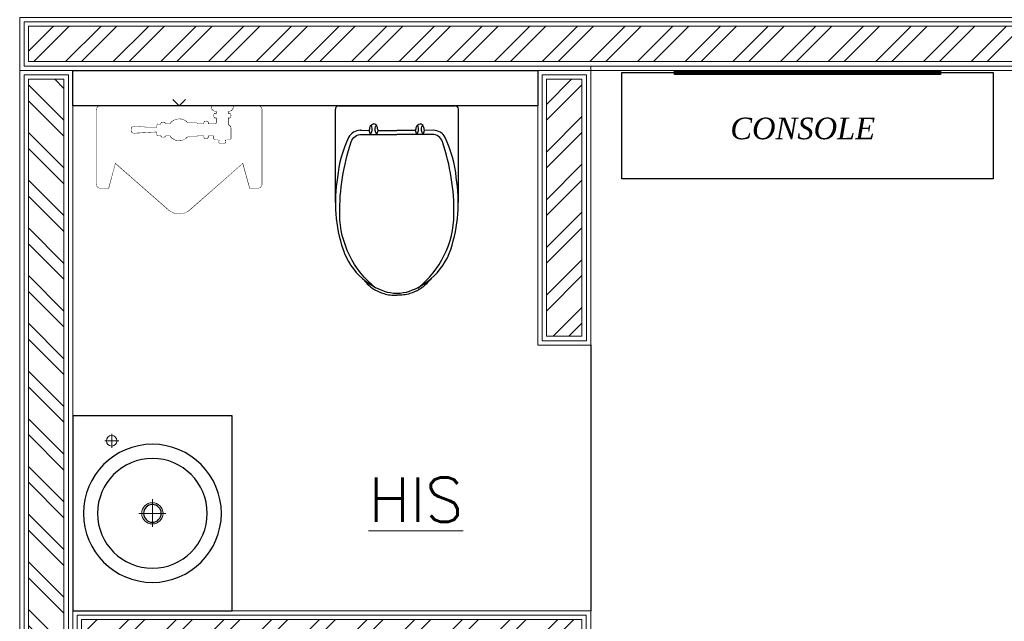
# Model space of a CAD drawing. Header units: inches. Extents: x -1008743 to -388065, y -1380311 to -642022.
# Tile 12 of 85: x -526899 to -524117, y -683979 to -682280. Entities that reach past the tile are written whole.
import ezdxf

# ---------------------------------------------------------------- set-up
doc = ezdxf.new("R2010")
doc.units = ezdxf.units.IN
doc.header["$LTSCALE"] = 1000
doc.header["$MEASUREMENT"] = 0
for name, color, linetype, lineweight in [('01_WALL-INTERNAL', 250, 'Continuous', 13), ('A-HATCH', 15, 'Continuous', 0), ('CT-FIXTURE', 1, 'Continuous', 0), ('Finishes', 5, 'Continuous', 13), ('MEI- EXISTING WALLS', 1, 'Continuous', 15), ('TXT', 6, 'Continuous', 20), ('WALL NEW', 6, 'Continuous', 13)]:
    doc.layers.add(name, color=color, linetype=linetype, lineweight=lineweight)
doc.layers.add('cad-block.com', color=250, linetype='Continuous')
doc.layers.add('Equipment Name', color=7, linetype='Continuous')
doc.layers.add('WIPEOUT', color=7, linetype='Continuous', true_color=0xffffff)
doc.styles.get("Standard").update_dxf_attribs({"font": 'txt.shx'})
doc.styles.add('style 2', font='arial.ttf', dxfattribs={"height": 25})

# ---------------------------------------------------------------- blocks, each defined once
blk = doc.blocks.new('*U255')
at = {"layer": 'A-HATCH', "lineweight": -2, "true_color": 0x939598}
h = blk.add_hatch(dxfattribs=at)
h.set_pattern_fill('ANSI32', color=252, scale=0.4)
h.set_pattern_definition([(45, (-610.171, 0), (-2.694077, 2.694077), []), (45, (-608.375, 0), (-2.694077, 2.694077), [])])
h.paths.add_polyline_path([(-310.44, 1), (-310.44, 5), (-245.4, 5), (-245.4, 1)])
at = {"layer": 'Finishes'}
blk.add_lwpolyline([(-311.44, 6), (-244.4, 6), (-244.4, 0), (-311.44, 0)], close=True, dxfattribs=at)
at = {"layer": 'WALL NEW'}
for points in [[(-310.94, 5.5), (-244.9, 5.5), (-244.9, 0.5), (-310.94, 0.5)], [(-310.44, 5), (-245.4, 5), (-245.4, 1), (-310.44, 1)]]:
    blk.add_lwpolyline(points, close=True, dxfattribs=at)
blk = doc.blocks.new('*U257')
at = {"layer": 'A-HATCH', "lineweight": -2, "true_color": 0x939598}
h = blk.add_hatch(dxfattribs=at)
h.set_pattern_fill('ANSI32', color=252, scale=0.4)
h.set_pattern_definition([(45, (-553.358, 0), (-2.694077, 2.694077), []), (45, (-551.562, 0), (-2.694077, 2.694077), [])])
h.paths.add_polyline_path([(-277.79, 1), (-277.79, 5), (-221.23, 5), (-221.23, 1)])
at = {"layer": 'Finishes'}
blk.add_lwpolyline([(-278.79, 6), (-220.23, 6), (-220.23, 0), (-278.79, 0)], close=True, dxfattribs=at)
at = {"layer": 'WALL NEW'}
for points in [[(-278.29, 5.5), (-220.73, 5.5), (-220.73, 0.5), (-278.29, 0.5)], [(-277.79, 5), (-221.23, 5), (-221.23, 1), (-277.79, 1)]]:
    blk.add_lwpolyline(points, close=True, dxfattribs=at)
blk = doc.blocks.new('*U262')
at = {"layer": 'A-HATCH', "lineweight": -2, "true_color": 0x939598}
h = blk.add_hatch(dxfattribs=at)
h.set_pattern_fill('ANSI32', color=252, scale=0.4)
h.set_pattern_definition([(45, (-472.3287, 0), (-2.694077, 2.694077), []), (45, (-470.5327, 0), (-2.694077, 2.694077), [])])
h.paths.add_polyline_path([(-269.02, 1), (-269.02, 5), (-148.98, 5), (-148.98, 1)])
at = {"layer": 'Finishes'}
blk.add_lwpolyline([(-270.02, 6), (-147.98, 6), (-147.98, 0), (-270.02, 0)], close=True, dxfattribs=at)
at = {"layer": 'WALL NEW'}
for points in [[(-269.52, 5.5), (-148.48, 5.5), (-148.48, 0.5), (-269.52, 0.5)], [(-269.02, 5), (-148.98, 5), (-148.98, 1), (-269.02, 1)]]:
    blk.add_lwpolyline(points, close=True, dxfattribs=at)
blk = doc.blocks.new('*U269')
at = {"layer": 'A-HATCH', "lineweight": -2, "true_color": 0x939598}
h = blk.add_hatch(dxfattribs=at)
h.set_pattern_fill('ANSI32', color=252, scale=0.4)
h.set_pattern_definition([(45, (-682.4623, 0), (-2.694077, 2.694077), []), (45, (-680.6662, 0), (-2.694077, 2.694077), [])])
h.paths.add_polyline_path([(-328.58, 1), (-328.58, 5), (-299.55, 5), (-299.55, 1)])
at = {"layer": 'Finishes'}
blk.add_lwpolyline([(-329.58, 6), (-298.55, 6), (-298.55, 0), (-329.58, 0)], close=True, dxfattribs=at)
at = {"layer": 'WALL NEW'}
for points in [[(-329.08, 5.5), (-299.05, 5.5), (-299.05, 0.5), (-329.08, 0.5)], [(-328.58, 5), (-299.55, 5), (-299.55, 1), (-328.58, 1)]]:
    blk.add_lwpolyline(points, close=True, dxfattribs=at)
blk = doc.blocks.new('CLOSS-001')
at = {"layer": 'Defpoints'}
for p, q in [((-7.1, 7.1), (7.1, -7.1)), ((7.1, 7.1), (-7.1, -7.1))]:
    blk.add_line(p, q, dxfattribs=at)
blk = doc.blocks.new('*U279')
at = {"color": 0, "linetype": 'ByBlock', "lineweight": -2}
blk.add_line((-181.2, -77.5), (-181.2, -92.5), dxfattribs=at)
at = {"color": 0, "linetype": 'ByBlock'}
for p, q in [((-170.2, -101.3), (-170.2, -68.7)), ((-158.7, -68.7), (-158.7, -101.3)), ((8.6, -113.4), (-8.6, -113.4))]:
    blk.add_line(p, q, dxfattribs=at)
at = {"color": 8, "linetype": 'ByBlock', "lineweight": -2}
blk.add_line((9, -116.3), (-9, -116.3), dxfattribs=at)
at = {"color": 0, "linetype": 'ByBlock'}
for points in [[(30, -18.6), (-30, -18.6), (-30, -21.1, 0.414214), (-17.5, -33.6), (17.5, -33.6, 0.414214), (30, -21.1)], [(-20.5, -51.5, -0.565217), (-20.5, -40), (20.5, -40, -0.565217), (20.5, -51.5)], [(-50.8, -64.5, -0.565217), (-39.3, -64.5), (-39.3, -105.5, -0.565217), (-50.8, -105.5)]]:
    blk.add_lwpolyline(points, format="xyb", close=True, dxfattribs=at)
for points in [[(16, -51.5), (16, -69, 0.146394), (17.8, -72.3), (22.6, -77.1, -0.200581), (23.5, -79.3), (23.5, -100.4), (23.5, -109.1, -0.317388), (21.4, -111.3), (9.4, -113.4), (8.6, -113.4, 0.811394), (9, -116.3), (9, -119.7, -0.414214), (7.3, -121.4), (7.3, -121.4), (-7.3, -121.4, -0.414214), (-9, -119.7), (-9, -116.3, 0.811394), (-8.6, -113.4), (-9.4, -113.4), (-21.4, -111.3, -0.317388), (-23.5, -109.1), (-23.5, -103.5, 0.414214), (-26, -101), (-39.3, -101), (-39.3, -69), (-19, -69, 0.414214), (-16, -66), (-16, -51.5)], [(-142.7, -101), (-158.7, -101), (-158.7, -102.5, -0.565217), (-170.2, -102.5), (-170.2, -101.3, 0.344553), (-172.3, -100), (-179.3, -100.5, -0.393947), (-181.2, -99.1), (-181.2, -92.5, 0.334239), (-184.3, -90.5), (-245.4, -94, -0.412164), (-252.8, -87.1), (-252.8, -82.9), (-252.8, -82.9, -0.412164), (-245.4, -76), (-184.3, -79.5, 0.334239), (-181.2, -77.5), (-181.2, -70.9, -0.393947), (-179.3, -69.5), (-172.3, -70, 0.344553), (-170.2, -68.7), (-170.2, -67.5, -0.565217), (-158.7, -67.5), (-158.7, -69), (-142.7, -69)]]:
    blk.add_lwpolyline(points, format="xyb", dxfattribs=at)
for points in [[(16, -33.6), (16, -40), (-16, -40), (-16, -33.6)], [(-99.5, -66.3), (-70.7, -66.3), (-70.7, -103.7), (-99.5, -103.7)]]:
    blk.add_lwpolyline(points, dxfattribs=at)
at = {"color": 8, "linetype": 'ByBlock', "lineweight": -2}
blk.add_lwpolyline([(-109.8, -85), (-114.9, -76.1), (-125.1, -76.1), (-130.2, -85), (-125.1, -93.9), (-114.9, -93.9)], close=True, dxfattribs=at)
at = {"color": 0, "linetype": 'ByBlock'}
blk.add_lwpolyline([(-70.7, -69), (-50.8, -69), (-50.8, -101), (-70.7, -101)], close=True, dxfattribs=at)
for radius in [27.8, 8.25]:
    blk.add_circle((-120, -85), radius, dxfattribs=at)
at = {"color": 8, "linetype": 'ByBlock', "lineweight": -2}
blk.add_circle((-120, -85), 10.2, dxfattribs=at)
at = {"color": 0, "linetype": 'ByBlock'}
for start, end in [(38.6822, 147.769), (212.231, 321.3178)]:
    blk.add_arc((-120, -85), 30, start, end, dxfattribs=at)
at = {"color": 8, "linetype": 'ByBlock', "lineweight": -2, "extrusion": (0, 0, -1)}
for centre, major_axis, start_param, end_param in [((-26, -45.8), (10, 0), -1.134291, 1.134291), ((-45, -59), (0, 10), 2.007302, 4.275884), ((-164.5, -108), (0, 10), -1.134291, 1.134291), ((10.5, -118.9), (4.58, 0), 2.053253, 4.370341)]:
    blk.add_ellipse(centre, major_axis=major_axis, ratio=0.525, start_param=start_param, end_param=end_param, dxfattribs=at)
at = {"color": 8, "linetype": 'ByBlock', "lineweight": -2}
for centre, major_axis in [((0, -45.8), (-10, 0)), ((-164.5, -85), (0, -10)), ((-45, -85), (0, 10)), ((0, -118.9), (4.58, 0))]:
    blk.add_ellipse(centre, major_axis=major_axis, ratio=0.525, dxfattribs=at)
for centre, major_axis, start_param, end_param in [((26, -45.8), (-10, 0), -1.134291, 1.134291), ((-164.5, -62), (0, 10), 2.007302, 4.275884), ((-45, -111), (0, 10), -1.134291, 1.134291), ((-10.5, -118.9), (4.58, 0), -1.088339, 1.228749)]:
    blk.add_ellipse(centre, major_axis=major_axis, ratio=0.525, start_param=start_param, end_param=end_param, dxfattribs=at)
blk.add_wipeout([(0, -18.6), (30, -18.6), (30, -21.1), (29, -25.9), (26.3, -29.9), (22.2, -32.7), (17.5, -33.6), (16, -33.6), (16, -40), (20.5, -40), (22.8, -42.2), (23.7, -45.8), (22.9, -49.1), (20.5, -51.5), (16, -51.5), (16, -69), (16.6, -70.8), (17.8, -72.3), (22.6, -77.1), (23.3, -78.1), (23.5, -79.3), (23.5, -109.1), (22.8, -110.5), (21.4, -111.3), (9.4, -113.4), (8.6, -113.4), (7.8, -114), (7.6, -115), (8, -115.9), (9, -116.3), (9, -119.7), (8.8, -120.4), (8.5, -120.9), (8, -121.3), (7.3, -121.4), (0, -121.4), (-7.3, -121.4), (-8.1, -121.2), (-8.5, -120.9), (-8.8, -120.4), (-9, -119.7), (-9, -116.3), (-8, -115.9), (-7.6, -115), (-7.8, -114), (-8.6, -113.4), (-9.4, -113.4), (-21.4, -111.3), (-22.8, -110.5), (-23.5, -109.1), (-23.5, -103.5), (-24.2, -101.7), (-26, -101), (-39.3, -101), (-39.3, -105.5), (-41.6, -107.8), (-45, -108.7), (-48.2, -108), (-50.8, -105.5), (-50.8, -101), (-70.7, -101), (-70.7, -103.7), (-96.6, -103.7), (-104.3, -110.5), (-111.6, -113.8), (-120, -115), (-131.5, -112.7), (-139.9, -107.5), (-145.4, -101), (-158.7, -101), (-158.7, -101.8), (-158.7, -102.5), (-161, -104.7), (-164.5, -105.8), (-167.7, -104.9), (-170.2, -102.5), (-170.2, -101.3), (-171, -100.3), (-172.1, -100), (-179.3, -100.5), (-180.5, -100.2), (-181.2, -99.1), (-181.2, -92.5), (-182.4, -91), (-184.1, -90.5), (-214.8, -92.2), (-245.4, -94), (-248.2, -93.5), (-250.5, -92), (-252, -90.1), (-252.8, -87.1), (-252.8, -82.9), (-252, -79.9), (-250.5, -78), (-248.3, -76.5), (-245.4, -76), (-214.8, -77.8), (-184.3, -79.5), (-182.4, -79), (-181.2, -77.5), (-181.2, -70.9), (-180.5, -69.8), (-179.3, -69.5), (-172.3, -70), (-171, -69.7), (-170.2, -68.7), (-170.2, -67.5), (-167.6, -65), (-164.5, -64.2), (-161.1, -65.2), (-158.7, -67.5), (-158.7, -69), (-145.4, -69), (-138.4, -61.3), (-130.7, -57), (-120, -55), (-109.4, -56.9), (-102.4, -60.7), (-96.6, -66.3), (-70.7, -66.3), (-70.7, -69), (-50.8, -69), (-50.8, -64.5), (-48.2, -62), (-45, -61.2), (-41.6, -62.2), (-39.3, -64.5), (-39.3, -69), (-19, -69), (-16.9, -68.1), (-16, -66), (-16, -51.5), (-20.5, -51.5), (-23, -48.9), (-23.8, -45.8), (-22.8, -42.3), (-20.5, -40), (-16, -40), (-16, -33.6), (-17.5, -33.6), (-22.3, -32.6), (-26.3, -29.9), (-28.9, -26.1), (-30, -21.1), (-30, -18.6)]).dxf.layer = 'WIPEOUT'
blk = doc.blocks.new('TF6500P-Washbrook')
at = {"color": 0, "linetype": 'ByBlock'}
blk.add_lwpolyline([(0.0287, -0.289), (0.1776, -0.1587), (0.1968, -0.229), (0.2179, -0.229, 0.414214), (0.23, -0.2169), (0.23, -0.0121, 0.414214), (0.2179, 0), (0, 0), (-0.2179, 0, 0.414214), (-0.23, -0.0121), (-0.23, -0.2169, 0.414214), (-0.2179, -0.229), (-0.1968, -0.229), (-0.1776, -0.1587), (-0.0287, -0.289, 0.177515), (0, -0.3, 0.177515)], format="xyb", close=True, dxfattribs=at)
at = {"color": 8, "linetype": 'ByBlock'}
for points in [[(-0.1681, -0.1276), (-0.1948, -0.1916), (-0.1968, -0.229)], [(0.1681, -0.1276), (0.1948, -0.1916), (0.1968, -0.229)], [(-0.23, -0.1916), (-0.1948, -0.1916)], [(0.23, -0.1916), (0.1948, -0.1916)]]:
    blk.add_lwpolyline(points, dxfattribs=at)
for points in [[(-0.1776, -0.1587), (-0.1681, -0.1276, -0.248193), (-0.1554, -0.114), (0, -0.114)], [(0.1614, -0.1173), (0.0211, -0.2392, -0.169904), (0, -0.2476, -0.169904), (-0.0211, -0.2392), (-0.1614, -0.1173)], [(-0.0313, -0.114), (-0.0313, -0.1503, 0.333704), (0, -0.176, -0.790164)], [(-0.0025, -0.114), (0.1554, -0.114, -0.248193), (0.1681, -0.1276), (0.1776, -0.1587)], [(0.0313, -0.114), (0.0313, -0.1503, -0.333704), (0, -0.176, 0.790164)]]:
    blk.add_lwpolyline(points, format="xyb", dxfattribs=at)
for centre, radius in [((0, -0.0664), 0.0226), ((-0.0152, -0.1268), 0.00534), ((-0.0001, -0.1424), 0.0124), ((0.0007, -0.1204), 0.00534), ((0.0165, -0.1271), 0.00534), ((-0.0219, -0.1426), 0.00534), ((-0.0155, -0.1585), 0.00534), ((0.0003, -0.1652), 0.00534), ((0.0162, -0.1588), 0.00534), ((0.0229, -0.143), 0.00534)]:
    blk.add_circle(centre, radius, dxfattribs=at)
at = {"layer": 'Defpoints', "xscale": 0.0025, "yscale": 0.0025, "zscale": 0.0025}
blk.add_blockref('CLOSS-001', (0, 0), dxfattribs=at)
blk.add_wipeout([(0, 0), (0.2179, 0), (0.221, -0.0004), (0.2232, -0.0012), (0.225, -0.0023), (0.2265, -0.0035), (0.2279, -0.0052), (0.2289, -0.007), (0.2297, -0.0095), (0.23, -0.0121), (0.23, -0.2169), (0.2297, -0.2194), (0.2291, -0.2215), (0.2279, -0.2237), (0.2265, -0.2255), (0.2249, -0.2268), (0.2231, -0.2278), (0.2205, -0.2287), (0.2179, -0.229), (0.1968, -0.229), (0.1776, -0.1587), (0.0287, -0.289), (0.0259, -0.2912), (0.0224, -0.2936), (0.0192, -0.2953), (0.0153, -0.297), (0.0118, -0.2982), (0.0084, -0.2991), (0.0046, -0.2997), (0, -0.3), (-0.0047, -0.2997), (-0.0085, -0.299), (-0.0122, -0.2981), (-0.0153, -0.297), (-0.0188, -0.2955), (-0.0221, -0.2938), (-0.0255, -0.2915), (-0.0287, -0.289), (-0.1776, -0.1587), (-0.1968, -0.229), (-0.2179, -0.229), (-0.2208, -0.2287), (-0.2229, -0.2279), (-0.2249, -0.2268), (-0.2265, -0.2255), (-0.2277, -0.224), (-0.2288, -0.2222), (-0.2296, -0.2201), (-0.23, -0.2169), (-0.23, -0.0121), (-0.2296, -0.0089), (-0.2288, -0.0068), (-0.2277, -0.005), (-0.2265, -0.0035), (-0.2249, -0.0023), (-0.2232, -0.0012), (-0.2208, -0.0004), (-0.2179, 0)]).dxf.layer = 'WIPEOUT'
at = {"color": 0, "linetype": 'ByBlock', "xscale": 0.001, "yscale": 0.001, "zscale": 0.001}
blk.add_blockref('*U279', (0.12, 0.0186), dxfattribs=at)
blk = doc.blocks.new('*U289')
at = {"color": 0, "linetype": 'ByBlock', "xscale": 1000, "yscale": 1000, "zscale": 1000}
blk.add_blockref('TF6500P-Washbrook', (0, 0), dxfattribs=at)
blk = doc.blocks.new('toilet 5_top view_cad-block.com')
at = {"color": 7}
for points in [[(-171.9, 0), (171.9, 0)], [(-181.9, -285.5), (-181.9, -10)], [(181.9, -285.5), (181.9, -10)], [(-107.8, -72.1), (-81.7, -72.5)], [(-78.1, -84.4), (-81.7, -72.5)], [(-59.2, -84.4), (-55.6, -72.5)], [(-55.6, -72.5), (0, -72.5)], [(55.6, -72.5), (0, -72.5)], [(59.2, -84.4), (55.6, -72.5)], [(78.1, -84.4), (81.7, -72.5)], [(107.8, -72.1), (81.7, -72.5)]]:
    blk.add_lwpolyline(points, dxfattribs=at)
for points in [[(-81.7, -72.5, 0.000902), (-79.1, -61.6, -0.347242), (-68.7, -53.4)], [(-55.6, -72.5, -0.000902), (-58.2, -61.6, 0.347242), (-68.7, -53.4)], [(55.6, -72.5, 0.000902), (58.2, -61.6, -0.347242), (68.7, -53.4)], [(81.7, -72.5, -0.000902), (79.1, -61.6, 0.347242), (68.7, -53.4)], [(-105.3, -72.1), (-107.8, -72.1, 0.290717), (-142.6, -93.4, 0.092282), (-175.7, -212, 0.123133), (-159.3, -424.5, 0.135146), (-101.5, -510.7, 0.083289)], [(-62.2, -538.4, -0.226694), (-169, -320.8, -0.083906), (-135, -106.2, -0.3229), (-104.6, -84.4), (0, -84.4)], [(-78.1, -84.4, 0.244892), (-74.1, -60.9, 0.378206), (-78.1, -58.9, -0.178567)], [(-59.2, -84.4, -0.244892), (-63.2, -60.9, -0.378206), (-59.3, -58.9, 0.178567)], [(62.2, -538.4, 0.226694), (169, -320.8, 0.083906), (135, -106.2, 0.3229), (104.6, -84.4), (0, -84.4)], [(59.2, -84.4, 0.244892), (63.2, -60.9, 0.378206), (59.3, -58.9, -0.178567)], [(78.1, -84.4, -0.244892), (74.1, -60.9, -0.378206), (78.1, -58.9, 0.178567)], [(101.5, -510.7, 0.135146), (159.3, -424.5, 0.123133), (175.7, -212, 0.092282), (142.6, -93.4, 0.290717), (107.8, -72.1)], [(-101.5, -510.7, 0.095376), (-37.4, -547.5, 0.083289), (0, -553.7, 0.083289), (37.4, -547.5, 0.095376), (101.5, -510.7, 0.123133)], [(-101.5, -510.7, 0.016905), (-87.4, -526.1, 0.130768), (-38.7, -554.9, 0.071655), (0, -560, 0.449001)], [(101.5, -510.7, -0.016905), (87.4, -526.1, -0.130768), (38.7, -554.9, -0.071655), (0, -560, -0.449001)]]:
    blk.add_lwpolyline(points, format="xyb", dxfattribs=at)
for centre, start, end in [((171.9, -10), 0, 90), ((-171.9, -10), 90, 180)]:
    blk.add_arc(centre, 10, start, end, dxfattribs=at)
blk = doc.blocks.new('Waschtisch - Konsole LOOP 550x450 D390')
at = {"lineweight": 25}
for p, q in [((-550, -450), (-550, 0)), ((-550, 0), (0, 0)), ((0, 0), (0, -450)), ((0, -450), (-550, -450))]:
    blk.add_line(p, q, dxfattribs=at)
at = {"lineweight": 5}
for p, q in [((-499.4, -110), (-460.4, -110)), ((-480, -130.1), (-480, -90.2)), ((-275, -263), (-275, -187.1)), ((-315.5, -225), (-236.5, -225))]:
    blk.add_line(p, q, dxfattribs=at)
at = {"lineweight": 25}
for radius in [195, 155, 25]:
    blk.add_circle((-275, -225), radius, dxfattribs=at)
at = {"lineweight": 5}
for centre, radius in [((-480, -110), 15), ((-275, -225), 30)]:
    blk.add_circle(centre, radius, dxfattribs=at)

msp = doc.modelspace()

# ---------------------------------------------------------------- hatches: boundary and pattern name
at = {"true_color": 0x2776bb}
h = msp.add_hatch(dxfattribs=at)
h.set_pattern_fill('ANSI32', color=152, scale=0.071)
h.set_pattern_definition([(45, (-979463.3101, -806443.8074), (-0.4781986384, 0.4781986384), []), (45, (-979462.9913, -806443.8074), (-0.4781986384, 0.4781986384), [])])
h.paths.add_polyline_path([(-524297.1, -682423.3), (-525048.8, -682423.3), (-525048.8, -682434.6), (-524297.1, -682434.6)])

# ---------------------------------------------------------------- linework, layer by layer
at = {"color": 42, "true_color": 0xbe8f23}
msp.add_lwpolyline([(-525197.8, -682428.9), (-524148.1, -682428.9), (-524148.1, -682728.9), (-525197.8, -682728.9)], close=True, dxfattribs=at)
at = {"color": 143, "true_color": 0x7aafdf}
msp.add_lwpolyline([(-525048.8, -682423.3), (-524297.1, -682423.3), (-524297.1, -682434.6), (-525048.8, -682434.6)], close=True, dxfattribs=at)
at = {"color": 252, "true_color": 0x939598}
msp.add_lwpolyline([(-525285.4, -683198.3), (-525285.4, -683949.1)], dxfattribs=at)
at = {"layer": 'MEI- EXISTING WALLS', "color": 252, "true_color": 0x939598}
msp.add_line((-525285.4, -683174.1), (-525285.4, -682410.8), dxfattribs=at)

# ---------------------------------------------------------------- block references
at = {"lineweight": 25, "xscale": -1, "rotation": 89.99999999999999}
msp.add_blockref('Waschtisch - Konsole LOOP 550x450 D390', (-526749.4, -683949.1), dxfattribs=at)
at = {"layer": '01_WALL-INTERNAL', "xscale": 25, "yscale": 25, "zscale": 25}
msp.add_blockref('*U262', (-520148.9, -682423.3), dxfattribs=at)
at = {"layer": '01_WALL-INTERNAL', "yscale": 25, "zscale": 25}
for name, p, xscale, rotation in [('*U255', (-526899.4, -690209.2), 25, 270), ('*U269', (-525435.4, -674959.5), -25, 270), ('*U257', (-532255.3, -683949.1), 25, 180)]:
    msp.add_blockref(name, p, dxfattribs=dict(at, xscale=xscale, rotation=rotation))
at = {"layer": 'cad-block.com', "xscale": 0.9553454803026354, "yscale": 0.9553454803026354, "zscale": 0.9553454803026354}
msp.add_blockref('toilet 5_top view_cad-block.com', (-525833.5, -682523.3), dxfattribs=at)
at = {"layer": 'CT-FIXTURE', "xscale": 1.016002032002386, "yscale": 1.016002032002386, "zscale": 1.016002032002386}
msp.add_blockref('*U289', (-526448.8, -682523.3), dxfattribs=at)

# ---------------------------------------------------------------- texts
at = {"layer": 'Equipment Name', "insert": (-524891.1, -682618.4), "char_height": 60.96, "width": 514.034, "attachment_point": 7, "rotation": 0.0081, "style": 'style 2'}
msp.add_mtext('\\A1;{\\fBookman Old Style|b0|i1|c0|p18;CONSOLE}', dxfattribs=at)
at = {"layer": 'TXT', "insert": (-525779.9, -683635.5), "char_height": 125, "width": 2265.161, "attachment_point": 5}
msp.add_mtext('{\\LHIS }', dxfattribs=at)

# ---------------------------------------------------------------- next in the draw order: linework, layer by layer
at = {"color": 252, "true_color": 0x939598}
msp.add_lwpolyline([(-526749.4, -682423.3), (-525435.4, -682423.3), (-525435.4, -682523.3), (-526749.4, -682523.3)], close=True, dxfattribs=at)

doc.saveas('drawing.dxf')
